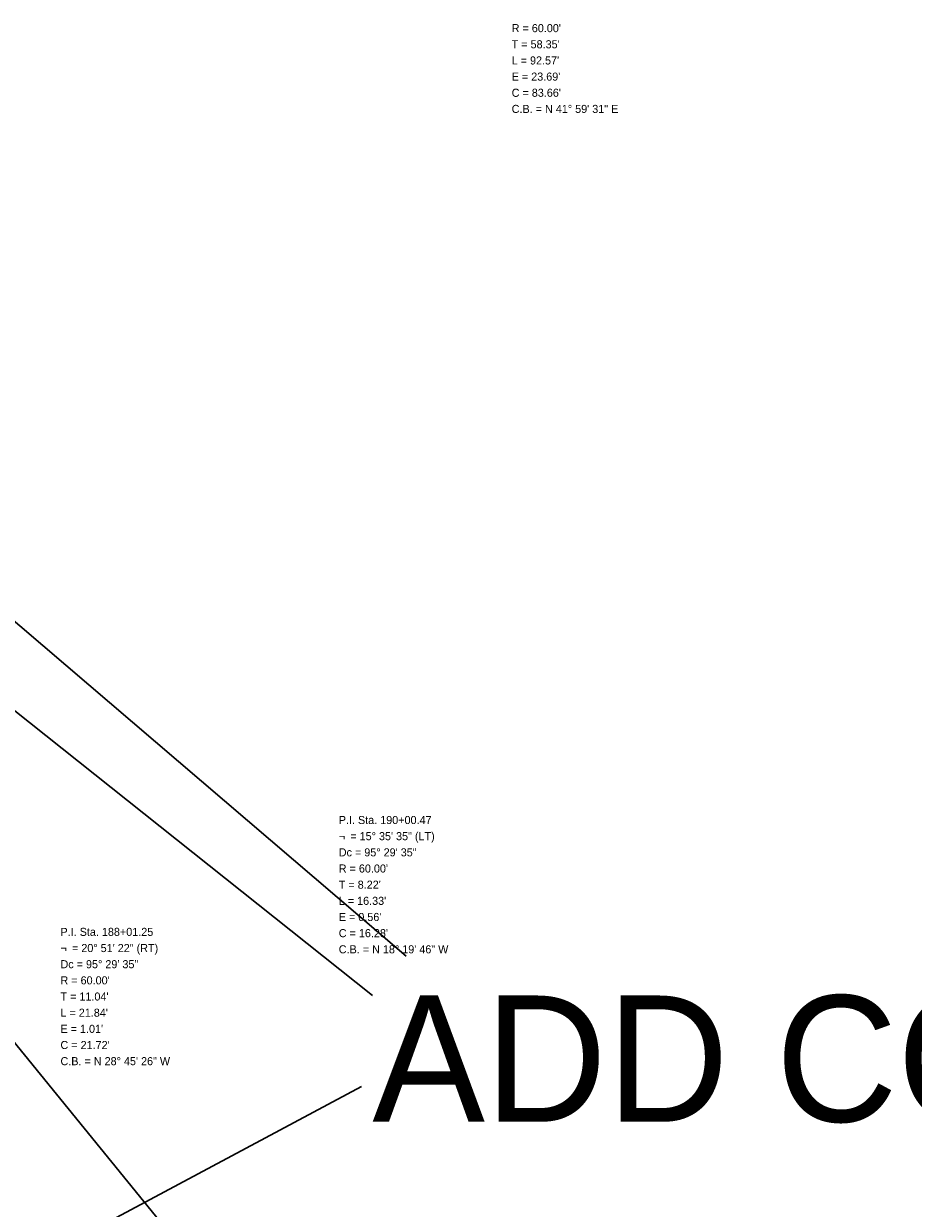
# Model space of a CAD drawing. Extents: x 2399984 to 2508823, y 556481 to 592637.
# Tile 126 of 158: x 2435410 to 2436180, y 568178 to 569205. Entities that reach past the tile are written whole.
import ezdxf
from ezdxf.enums import TextEntityAlignment as Align

# ---------------------------------------------------------------- set-up
doc = ezdxf.new("R2010")
doc.units = 0
doc.header["$MEASUREMENT"] = 0
doc.linetypes.add('cl50', pattern=[100, 7.5, -7.5, 70, -7.5, 7.5])
doc.layers.add('GE_P_CL_50', color=7, linetype='cl50', lineweight=13)
doc.layers.add('SC_Scratch1', color=7, linetype='Continuous', lineweight=0, plot=False)
doc.styles.add('Slanted-Normal LS 0.50', font='font31.shx', dxfattribs={"height": 0.14})
doc.styles.add('Style-font31', font='font31.shx')

msp = doc.modelspace()

# ---------------------------------------------------------------- linework, layer by layer
at = {"layer": 'SC_Scratch1', "color": 2, "lineweight": 30}
for p, q in [((2434880.8, 569132.1), (2435740.8, 568396.8)), ((2434904.3, 569005.5), (2435711.6, 568362.8)), ((2435702.2, 568284.1), (2435238, 568035.9))]:
    msp.add_line(p, q, dxfattribs=at)
at = {"layer": 'SC_Scratch1', "color": 4, "lineweight": 30}
msp.add_line((2436149.1, 567405), (2435334.1, 568404.7), dxfattribs=at)

# ---------------------------------------------------------------- texts
at = {"layer": 'GE_P_CL_50', "color": 193, "style": 'Style-font31'}
for s, p in [("R = 60.00'", (2435832.3, 569204.3)), ("T = 58.35'", (2435832.3, 569190.3)), ("L = 92.57'", (2435832.3, 569176.3)), ("E = 23.69'", (2435832.3, 569162.3)), ("C = 83.66'", (2435832.3, 569148.3)), ('C.B. = N 41%%d 59\' 31" E', (2435832.3, 569134.3)), ('P.I. Sta. 190+00.47', (2435682.5, 568518.3)), ('= 15%%d 35\' 35" (LT)', (2435692.5, 568504.3)), ('¬', (2435682.5, 568504.3)), ('Dc = 95%%d 29\' 35"', (2435682.5, 568490.3)), ("R = 60.00'", (2435682.5, 568476.3)), ("T = 8.22'", (2435682.5, 568462.3)), ("L = 16.33'", (2435682.5, 568448.3)), ("E = 0.56'", (2435682.5, 568434.3)), ("C = 16.28'", (2435682.5, 568420.3)), ('C.B. = N 18%%d 19\' 46" W', (2435682.5, 568406.3))]:
    msp.add_text(s, height=7, dxfattribs=at).set_placement(p, align=Align.TOP_LEFT)
at = {"layer": 'GE_P_CL_50', "linetype": 'Continuous', "style": 'Style-font31'}
for s, p in [('P.I. Sta. 188+01.25', (2435441.4, 568421.4)), ('¬', (2435441.4, 568407.4)), ('= 20%%d 51\' 22" (RT)', (2435451.4, 568407.4)), ('Dc = 95%%d 29\' 35"', (2435441.4, 568393.4)), ("R = 60.00'", (2435441.4, 568379.4)), ("T = 11.04'", (2435441.4, 568365.4)), ("L = 21.84'", (2435441.4, 568351.4)), ("E = 1.01'", (2435441.4, 568337.4)), ("C = 21.72'", (2435441.4, 568323.4)), ('C.B. = N 28%%d 45\' 26" W', (2435441.4, 568309.4))]:
    msp.add_text(s, height=7, dxfattribs=at).set_placement(p, align=Align.TOP_LEFT)
at = {"layer": 'SC_Scratch1', "color": 2, "lineweight": 30, "insert": (2435711.6, 568362.8), "char_height": 109.375, "attachment_point": 1, "line_spacing_factor": 0.606, "style": 'Slanted-Normal LS 0.50'}
msp.add_mtext('ADD CONDUIT HERE', dxfattribs=at)

doc.saveas('drawing.dxf')
